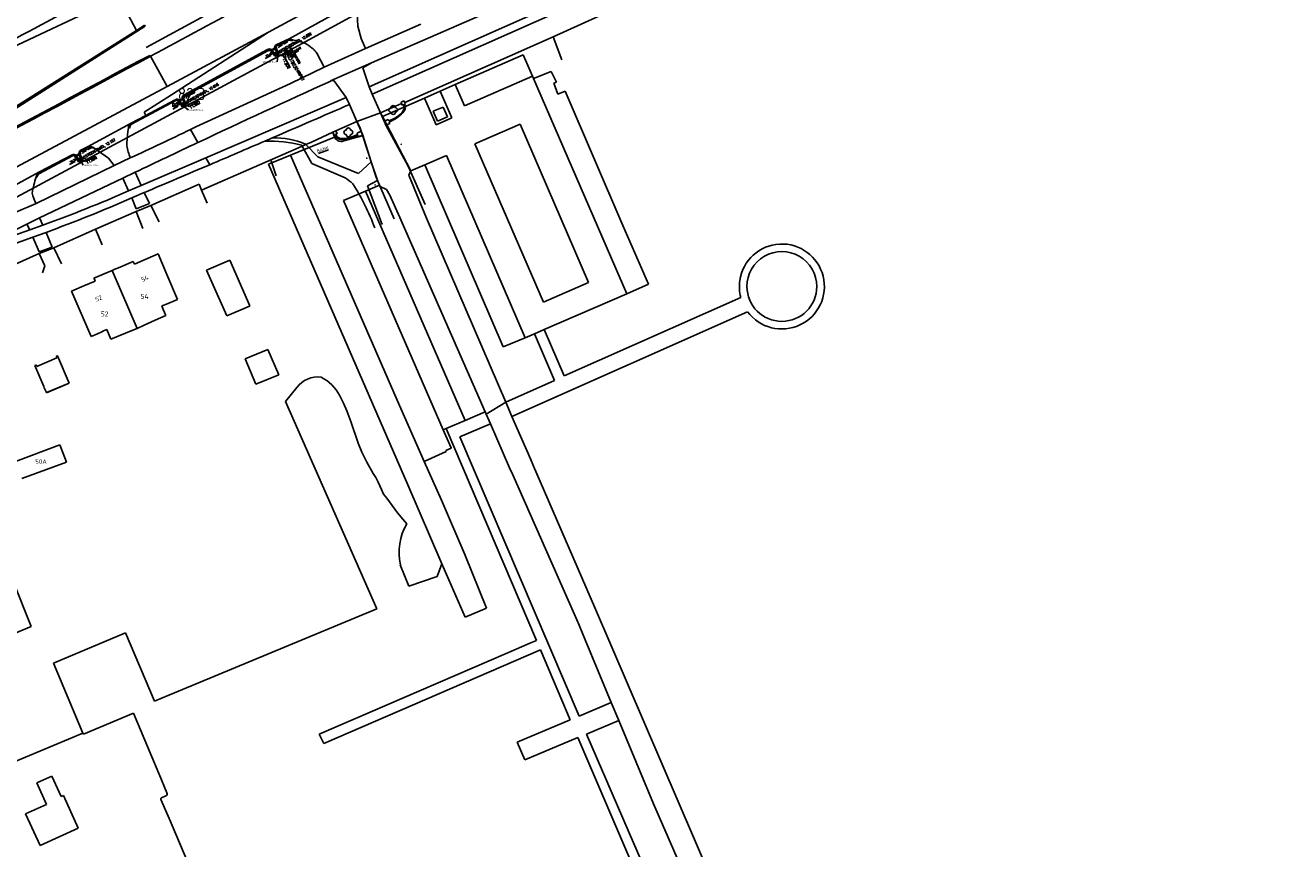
# Model space of a CAD drawing. Extents: x 145741 to 149421, y 457889 to 459999.
# Tile 31 of 84: x 147017 to 147273, y 458636 to 458803. Entities that reach past the tile are written whole.
import ezdxf
from ezdxf.enums import TextEntityAlignment as Align

# ---------------------------------------------------------------- set-up
doc = ezdxf.new("R2010")
doc.units = 0
doc.header["$LTSCALE"] = 4
doc.layers.get('0').update_dxf_attribs({"linetype": 'CONTINUOUS'})
doc.layers.add('alg_hulplijn_afstand', color=6, linetype='CONTINUOUS', plot=False)
for name, color, linetype in [('b_kal_riool__hwa_beton_300', 2, 'CONTINUOUS'), ('b_kal_riool__hwa_pvc_125', 2, 'CONTINUOUS'), ('b_kal_riool_hwa_bodemkolk_beton_250x380', 7, 'CONTINUOUS'), ('b_kal_riool_hwa_bodemput_beton_800x800', 7, 'CONTINUOUS'), ('b_rio_rwa_kolk_straat_beton @ 1', 3, 'CONTINUOUS'), ('b_rio_rwa_put_inspectie', 170, 'CONTINUOUS'), ('b_rio_txt_bob @ 1', 12, 'CONTINUOUS'), ('MC_MP_aansluit_nummer', 7, 'CONTINUOUS')]:
    doc.layers.add(name, color=color, linetype=linetype)
doc.styles.add('ISO', font='ISO')
doc.styles.add('MC', font='arial.ttf')
doc.styles.add('MUG_standaard', font='romans.shx', dxfattribs={"width": 0.85, "height": 2})
doc.styles.add('MUG_standaard_groot', font='romans.shx', dxfattribs={"width": 0.85, "height": 4})
doc.styles.get("Standard").update_dxf_attribs({"font": 'ISO'})
doc.dimstyles.new('ISO-25', dxfattribs={"dimtxt": 2.5, "dimasz": 2.5, "dimexe": 1.25, "dimexo": 0.625, "dimtad": 1, "dimtxsty": 'Standard', "dimcen": 2.5, "dimadec": 0, "dimazin": 0, "dimtfac": 1, "dimtmove": 0, "dimatfit": 3, "dimfxl": 1, "dimarcsym": 0})

# ---------------------------------------------------------------- blocks, each defined once
blk = doc.blocks.new('kilometerpaal')
at = {"color": 0}
for p, q in [((-0.44, 0.44), (0.44, -0.44)), ((-0.44, -0.44), (-0.44, 0.44)), ((0.44, 0.44), (-0.44, -0.44)), ((0.44, -0.44), (0.44, 0.44))]:
    blk.add_line(p, q, dxfattribs=at)
at = {"color": 0, "style": 'ISO'}
blk.add_attdef('KILOMETERPAAL', (0.59, 0.87), '', height=2.5, dxfattribs=at)
blk = doc.blocks.new('b_rio_rwa_kolk_straat_beton')
for p, q in [((1.2, 1.2), (-1.2, 1.2)), ((-1.2, 1.2), (-1.2, -1.2)), ((-0.9, 0.6), (0.9, 0.6)), ((0.9, 0), (-0.9, 0)), ((1.2, -1.2), (1.2, 1.2)), ((-1.2, -1.2), (1.2, -1.2)), ((-0.9, -0.6), (0.9, -0.6))]:
    blk.add_line(p, q)
at = {"style": 'MUG_standaard', "width": 0.85}
blk.add_attdef('txt', text='', height=2, dxfattribs=at).set_placement((1.8, 0), align=Align.MIDDLE_LEFT)
blk = doc.blocks.new('b_kal_riool_hwa_bodemkolk_beton_250x380')
at = {"layer": 'b_kal_riool_hwa_bodemkolk_beton_250x380', "linetype": 'ByBlock', "lineweight": -2}
for p, q in [((-0.5, -0.5), (-0.5, 0.5)), ((-0.5, 0.5), (0, 0.5)), ((0, 0.5), (0.5, 0.5)), ((0, 0), (1.38, -1.73)), ((0.5, 0.5), (0.5, -0.5)), ((0.5, -0.5), (-0.5, -0.5))]:
    blk.add_line(p, q, dxfattribs=at)
blk.add_lwpolyline([(1.38, -1.73), (5.53, -1.77)], dxfattribs=at)
at = {"layer": 'b_kal_riool_hwa_bodemkolk_beton_250x380', "linetype": 'ByBlock', "lineweight": -2, "insert": (-1.35, 2.36), "char_height": 0.8, "attachment_point": 1, "style": 'MUG_standaard_groot'}
blk.add_mtext_dynamic_manual_height_columns('beton 250*380', width=8.1296, gutter_width=6.45, heights=[1.1], dxfattribs=at)
at = {"layer": 'b_kal_riool_hwa_bodemkolk_beton_250x380', "linetype": 'ByBlock', "lineweight": -2, "style": 'MUG_standaard', "width": 0.85}
blk.add_attdef('hoogte', (1.44, -2.79), '', height=1, dxfattribs=at)
blk = doc.blocks.new('b_rio_txt_bob')
at = {"layer": 'alg_hulplijn_afstand'}
blk.add_lwpolyline([(31.4, 0), (0, 0)], dxfattribs=at)
at = {"style": 'MUG_standaard', "width": 0.85}
blk.add_attdef('hoogte', (7.5, 2.5), '', height=10, dxfattribs=at)
blk.add_attdef('txt', text='', height=10, dxfattribs=at).set_placement((15.8, -15.8), align=Align.BOTTOM_CENTER)
blk = doc.blocks.new('b_rio_rwa_put_inspectie')
for points in [[(-1, 0, -0.414214), (0, 1), (-1, 1)], [(1, 1), (0, 1, -0.414214), (1, 0)]]:
    blk.add_hatch(color=256).paths.add_polyline_path(points)
h = blk.add_hatch(color=256)
h.paths.add_polyline_path([(-1, 0), (-1, -1), (0, -1, -0.414214)])
h.paths.add_polyline_path([(1, -1), (1, 0, -0.414214), (0, -1)])
for p, q in [((-1, 1), (1, 1)), ((-1, -1), (-1, 1)), ((0.74, 0.71), (1.37, 1.41)), ((1, 1), (1, -1)), ((1, -1), (-1, -1))]:
    blk.add_line(p, q)
blk.add_lwpolyline([(1.37, 1.41), (5.37, 1.41)])
blk.add_circle((0, 0), 1)
blk.add_point((0, 0))
blk.add_text('R', height=1).set_placement((0, 0), align=Align.MIDDLE_CENTER)
at = {"style": 'MUG_standaard', "width": 0.85}
blk.add_attdef('hoogte', (1.37, 1.51), '', height=1, dxfattribs=at)
blk.add_attdef('txt', text='', height=2, dxfattribs=at).set_placement((1.5, -0.01), align=Align.MIDDLE_LEFT)
blk = doc.blocks.new('b_kal_riool_hwa_bodemput_beton_800x800')
at = {"layer": 'b_kal_riool_hwa_bodemput_beton_800x800', "linetype": 'ByBlock', "lineweight": -2}
for p, q in [((-0.5, -0.5), (-0.5, 0.5)), ((-0.5, 0.5), (0, 0.5)), ((0, 0.5), (0.5, 0.5)), ((0, 0), (1.38, -1.73)), ((0.5, 0.5), (0.5, -0.5)), ((0.5, -0.5), (-0.5, -0.5))]:
    blk.add_line(p, q, dxfattribs=at)
blk.add_lwpolyline([(1.38, -1.73), (5.53, -1.77)], dxfattribs=at)
at = {"layer": 'b_kal_riool_hwa_bodemput_beton_800x800', "linetype": 'ByBlock', "lineweight": -2, "insert": (-1.35, 2.36), "char_height": 0.8, "attachment_point": 1, "style": 'MUG_standaard_groot'}
blk.add_mtext_dynamic_manual_height_columns('beton 800*800', width=8.7755, gutter_width=2.21, heights=[1.1], dxfattribs=at)
at = {"layer": 'b_kal_riool_hwa_bodemput_beton_800x800', "linetype": 'ByBlock', "lineweight": -2, "style": 'MUG_standaard', "width": 0.85}
blk.add_attdef('hoogte', (1.44, -2.79), '', height=1, dxfattribs=at)
blk = doc.blocks.new('MC_MP_100')
at = {"color": 1}
for p, q in [((-0.1, 0), (0.1, 0)), ((0, -0.1), (0, 0.1))]:
    blk.add_line(p, q, dxfattribs=at)
blk.add_circle((0, 0), 0.5)
at = {"style": 'MC', "flags": 1}
for tag, p in [('$POINTNRA', (0.6, 2.5)), ('$POINTNR', (0.6, 1.3)), ('$DESCR', (0.6, 0.1)), ('$GROUP', (0.6, -1.1))]:
    blk.add_attdef(tag, p, '', height=1, dxfattribs=at)

msp = doc.modelspace()

# ---------------------------------------------------------------- linework, layer by layer
at = {"linetype": 'Continuous'}
for p, q in [((147066.31, 458801.18), (147097.65, 458818.27)), ((147087.13, 458794.99), (147142.19, 458819.07)), ((147086.64, 458790.13), (147143.5, 458815.42)), ((147147.39, 458815.4), (147087.3, 458788.65)), ((147012.25, 458797.02), (147036.02, 458808.26)), ((147070.47, 458799.84), (147084.93, 458807.91)), ((147138.72, 458807.03), (147123.86, 458800.3)), ((147039.66, 458801.58), (147037.9, 458804.82)), ((147084.35, 458802.45), (147084.23, 458805.02)), ((147041.41, 458802.4), (147006.01, 458779.97)), ((147041.28, 458802.6), (147039.66, 458801.58)), ((147041.28, 458802.6), (147041.41, 458802.4)), ((147085.08, 458799.95), (147084.35, 458802.45)), ((147097.12, 458802.82), (147085.91, 458797.93)), ((147004.6, 458779.45), (147039.66, 458801.58)), ((147045.84, 458790.24), (147066.31, 458801.18)), ((147066.31, 458801.18), (147046.74, 458788.57)), ((147070.41, 458799.61), (147067.92, 458798.44)), ((147070.47, 458799.84), (147068.03, 458798.74)), ((147071.09, 458799.44), (147070.41, 458799.61)), ((147071.15, 458799.68), (147070.47, 458799.84)), ((147071.15, 458799.68), (147071.09, 458799.44)), ((147072.93, 458799.23), (147071.15, 458799.68)), ((147085.91, 458797.93), (147085.08, 458799.95)), ((147123.86, 458800.3), (147093.85, 458787.01)), ((147066.13, 458797.7), (147049.26, 458788.51)), ((147066.16, 458797.45), (147049.36, 458788.29)), ((147067.67, 458796.58), (147066.93, 458797.68)), ((147067.63, 458796.34), (147066.98, 458797.32)), ((147067.57, 458798.01), (147068.17, 458796.89)), ((147068.45, 458796.84), (147067.63, 458796.34)), ((147068.17, 458796.89), (147067.67, 458796.58)), ((147068.03, 458798.74), (147067.74, 458798.57)), ((147067.78, 458798.04), (147068.45, 458796.84)), ((147077.55, 458794.15), (147076.08, 458796.99)), ((147077.55, 458794.15), (147085.91, 458797.93)), ((147040.07, 458795.36), (147042.33, 458796.49)), ((147042.33, 458796.49), (147042.42, 458796.31)), ((147042.42, 458796.31), (147042.51, 458796.35)), ((147045.84, 458790.24), (147042.51, 458796.35)), ((147078.88, 458791.34), (147087.13, 458794.99)), ((147085.39, 458794.02), (147087.13, 458794.99)), ((147104.07, 458790.61), (147117.79, 458796.64)), ((147117.79, 458796.64), (147119.69, 458792.29)), ((147070.8, 458790.8), (147077.55, 458794.15)), ((147086.64, 458790.13), (147085.39, 458794.02)), ((147105.92, 458786.34), (147119.69, 458792.29)), ((147119.89, 458791.84), (147119.69, 458792.29)), ((147119.89, 458791.84), (147123.45, 458793.24)), ((147119.89, 458791.84), (147124.04, 458782.22)), ((147123.45, 458793.24), (147124.5, 458791.12)), ((146969.75, 458749.57), (147045.84, 458790.24)), ((147051.67, 458782.07), (147070.8, 458790.8)), ((147079.53, 458791.46), (147078.88, 458791.34)), ((147082, 458787.98), (147079.53, 458791.46)), ((147087.3, 458788.65), (147086.64, 458790.13)), ((147100.99, 458789.26), (147097.84, 458787.88)), ((147100.99, 458789.26), (147104.07, 458790.61)), ((147100.99, 458789.26), (147103.36, 458783.86)), ((147104.07, 458790.61), (147105.92, 458786.34)), ((147124.5, 458791.12), (147123.98, 458790.88)), ((147123.98, 458790.88), (147124.78, 458788.66)), ((147124.78, 458788.66), (147126.27, 458789.3)), ((147126.27, 458789.3), (147137.95, 458762.11)), ((147047.59, 458787.39), (147038.67, 458782.63)), ((147046.74, 458788.57), (147041.22, 458785.01)), ((147047.35, 458787.47), (147041.56, 458784.39)), ((147047.51, 458787.55), (147047.35, 458787.47)), ((147048.88, 458786.13), (147048.18, 458787.3)), ((147048.97, 458786.41), (147048.31, 458787.49)), ((147049.73, 458786.62), (147048.88, 458786.13)), ((147048.89, 458787.8), (147049.46, 458786.67)), ((147049.46, 458786.67), (147048.97, 458786.41)), ((147049.12, 458787.83), (147049.73, 458786.62)), ((147082, 458787.98), (147053.68, 458775.84)), ((147082, 458787.98), (147082.66, 458786.59)), ((147082.66, 458786.59), (147084.18, 458783.12)), ((147088.96, 458784.89), (147087.3, 458788.65)), ((147088.96, 458784.89), (147093.23, 458786.77)), ((147097.84, 458787.88), (147089.33, 458784.15)), ((147093.69, 458787.32), (147093.11, 458787.07)), ((147093.11, 458787.07), (147093.23, 458786.77)), ((147093.85, 458787.01), (147093.69, 458787.32)), ((147100.21, 458782.48), (147097.84, 458787.88)), ((147041.56, 458784.39), (147038.56, 458782.79)), ((147041.22, 458785.01), (147041.56, 458784.39)), ((147084.18, 458783.12), (147088.96, 458784.89)), ((147089.33, 458784.15), (147088.96, 458784.89)), ((147095.07, 458773.16), (147089.33, 458784.15)), ((147099.63, 458785.22), (147101.61, 458786.07)), ((147100.48, 458783.23), (147099.63, 458785.22)), ((147102.46, 458784.08), (147100.48, 458783.23)), ((147101.61, 458786.07), (147102.46, 458784.08)), ((147029.77, 458778.06), (147038.56, 458782.79)), ((147038.01, 458781.85), (147037.88, 458781.11)), ((147038.28, 458781.84), (147038.01, 458781.85)), ((147050.58, 458781.54), (147051.67, 458782.07)), ((147052.02, 458778.89), (147050.58, 458781.54)), ((147079.9, 458781.26), (147084.18, 458783.12)), ((147084.76, 458782.02), (147084.18, 458783.12)), ((147085.3, 458780.37), (147084.76, 458782.02)), ((147103.36, 458783.86), (147100.21, 458782.48)), ((147117.16, 458782.62), (147108.01, 458778.63)), ((147131.01, 458750.59), (147117.16, 458782.62)), ((147124.04, 458782.22), (147134.76, 458757.46)), ((147037.88, 458781.11), (147037.71, 458778.84)), ((147065.61, 458779.2), (147067.1, 458779.84)), ((147070.8, 458776.38), (147079.64, 458779.99)), ((147073.88, 458778.49), (147074.98, 458778.97)), ((147079.32, 458781.01), (147074.98, 458778.97)), ((147079.32, 458781.01), (147079.9, 458781.26)), ((147079.51, 458780.33), (147079.32, 458781.01)), ((147084.71, 458780.13), (147081.84, 458779.34)), ((147085.3, 458780.37), (147084.71, 458780.13)), ((147085.3, 458780.37), (147088.09, 458771.87)), ((147026.65, 458776.4), (147019.92, 458772.88)), ((147028.07, 458776.33), (147028.51, 458775.45)), ((147028.72, 458775.42), (147028.21, 458776.65)), ((147028.34, 458777.04), (147029.86, 458777.88)), ((147029.77, 458778.06), (147028.42, 458777.34)), ((147030.75, 458777.75), (147030.81, 458777.97)), ((147033.98, 458775.71), (147030.81, 458777.97)), ((147037.71, 458778.84), (147037.72, 458778.25)), ((147052.76, 458769.3), (147072.99, 458778.11)), ((147066.29, 458774.54), (147070.8, 458776.38)), ((147070.8, 458776.38), (147092.31, 458726.84)), ((147072.99, 458778.11), (147073.14, 458778.17)), ((147073.14, 458778.17), (147073.05, 458778.35)), ((147073.14, 458778.17), (147073.88, 458778.49)), ((147073.78, 458778.59), (147073.88, 458778.49)), ((147108.01, 458778.63), (147121.88, 458746.61)), ((147019.37, 458766.56), (147035.13, 458774.24)), ((147020.05, 458772.66), (147026.73, 458776.21)), ((147027.33, 458776.13), (147027.46, 458775.97)), ((147028.11, 458775.22), (147027.46, 458776.29)), ((147027.46, 458775.97), (147027.96, 458774.95)), ((147027.96, 458774.95), (147028.72, 458775.42)), ((147028.51, 458775.45), (147028.11, 458775.22)), ((147035.13, 458774.24), (147033.98, 458775.71)), ((147035.13, 458774.24), (147038.4, 458775.78)), ((147053.68, 458775.84), (147040.58, 458770.22)), ((147054.45, 458774.41), (147053.68, 458775.84)), ((147094.45, 458709.72), (147066.29, 458774.54)), ((147095.07, 458773.16), (147097.91, 458774.37)), ((147102.32, 458776.25), (147097.91, 458774.37)), ((147113.76, 458737.57), (147097.91, 458774.37)), ((147118.2, 458739.44), (147102.32, 458776.25)), ((147011.18, 458768.14), (147019.92, 458772.88)), ((147019.38, 458771.98), (147019.55, 458771.93)), ((147020.04, 458763.68), (147036.91, 458771.71)), ((147036.91, 458771.71), (147039.38, 458772.88)), ((147036.91, 458771.71), (147038.05, 458769.13)), ((147040.58, 458770.22), (147039.38, 458772.88)), ((147088.09, 458771.87), (147088.77, 458770.27)), ((147094.65, 458772.28), (147095.07, 458773.16)), ((147098.25, 458763.6), (147094.65, 458772.28)), ((147038.05, 458769.13), (147040.58, 458770.22)), ((147041.23, 458768.8), (147038.69, 458767.71)), ((147041.23, 458768.8), (147042.29, 458766.59)), ((147042.55, 458766.16), (147052.3, 458770.48)), ((147052.3, 458770.48), (147052.76, 458769.3)), ((147081.51, 458767.17), (147085.93, 458769.06)), ((147088.77, 458770.27), (147085.93, 458769.06)), ((147106.03, 458722.71), (147085.93, 458769.06)), ((147088.88, 458769.98), (147088.77, 458770.27)), ((147090.18, 458769.41), (147088.88, 458769.98)), ((147090.85, 458768.26), (147090.18, 458769.41)), ((147015.26, 458764.83), (147019.37, 458766.56)), ((147039.58, 458765.52), (147038.69, 458767.71)), ((147042.29, 458766.59), (147039.58, 458765.52)), ((147039.61, 458764.96), (147042.55, 458766.16)), ((147101.64, 458720.84), (147081.51, 458767.17)), ((147092.88, 458763.76), (147090.85, 458768.26)), ((147017.49, 458762.41), (147020.04, 458763.68)), ((147020.7, 458762.22), (147020.04, 458763.68)), ((147031.36, 458761.39), (147039.61, 458764.96)), ((147110.09, 458724.44), (147092.88, 458763.76)), ((147114.27, 458726.4), (147098.25, 458763.6)), ((147017.49, 458762.41), (147008.01, 458757.66)), ((147008.01, 458757.66), (147018.06, 458761.25)), ((147017.49, 458762.41), (147018.06, 458761.25)), ((147018.06, 458761.25), (147020.7, 458762.22)), ((147022.93, 458757.64), (147031.36, 458761.39)), ((147137.95, 458762.11), (147143.1, 458750.25)), ((147018.71, 458759.79), (147007.87, 458755.82)), ((147021.37, 458760.74), (147018.71, 458759.79)), ((147018.71, 458759.79), (147020, 458756.8)), ((147022.62, 458757.76), (147021.37, 458760.74)), ((147019.98, 458756.46), (147010.62, 458752.32)), ((147019.98, 458756.46), (147022.93, 458757.64)), ((147020, 458756.8), (147022.62, 458757.76)), ((147044, 458756.37), (147039.24, 458754.32)), ((147045.77, 458752.25), (147044, 458756.37)), ((147134.76, 458757.46), (147138.7, 458748.33)), ((147036.03, 458753.6), (147035.27, 458753.27)), ((147039, 458754.87), (147036.03, 458753.6)), ((147039.24, 458754.32), (147039, 458754.87)), ((147053.8, 458753.07), (147058.48, 458755.13)), ((147058.48, 458755.13), (147062.56, 458745.88)), ((147028.99, 458749.92), (147031.28, 458750.9)), ((147031.04, 458751.46), (147034.73, 458753.04)), ((147031.13, 458751.25), (147031.04, 458751.46)), ((147031.28, 458750.9), (147031.13, 458751.25)), ((147035.27, 458753.27), (147034.73, 458753.04)), ((147039.76, 458741.32), (147034.73, 458753.04)), ((147047.95, 458747.17), (147045.77, 458752.25)), ((147054.9, 458750.7), (147053.8, 458753.07)), ((147026.53, 458748.86), (147028.99, 458749.92)), ((147030.48, 458739.66), (147026.53, 458748.86)), ((147057.87, 458743.85), (147054.9, 458750.7)), ((147121.88, 458746.61), (147131.01, 458750.59)), ((147122.02, 458741.09), (147138.7, 458748.33)), ((147143.1, 458750.25), (147138.7, 458748.33)), ((147044.74, 458745.86), (147044.98, 458745.96)), ((147045.05, 458745.15), (147044.74, 458745.86)), ((147044.98, 458745.96), (147045.73, 458746.25)), ((147045.73, 458746.25), (147047.95, 458747.17)), ((147062.45, 458745.84), (147057.87, 458743.85)), ((147062.56, 458745.88), (147062.45, 458745.84)), ((147161.76, 458747.6), (147126.08, 458731.71)), ((147043.42, 458742.98), (147045.58, 458743.91)), ((147045.58, 458743.91), (147045.05, 458745.15)), ((147115.52, 458723.49), (147163.14, 458744.71)), ((147032.66, 458740.64), (147031.74, 458740.21)), ((147032.98, 458740.82), (147032.66, 458740.64)), ((147033.63, 458741.09), (147032.98, 458740.82)), ((147034.47, 458739.12), (147033.63, 458741.09)), ((147038.88, 458740.98), (147034.47, 458739.12)), ((147039.76, 458741.32), (147038.88, 458740.98)), ((147039.76, 458741.32), (147041.2, 458741.99)), ((147041.2, 458741.99), (147043.42, 458742.98)), ((147122.02, 458741.09), (147120.07, 458740.23)), ((147126.08, 458731.71), (147122.02, 458741.09)), ((147031.74, 458740.21), (147030.48, 458739.66)), ((147118.2, 458739.44), (147113.76, 458737.57)), ((147120.07, 458740.23), (147118.2, 458739.44)), ((147124.1, 458730.79), (147120.07, 458740.23)), ((147023.39, 458735.68), (147023.61, 458735.77)), ((147023.53, 458735.35), (147023.39, 458735.68)), ((147023.61, 458735.77), (147023.67, 458735.8)), ((147023.67, 458735.8), (147026.04, 458730.28)), ((147061.59, 458735.21), (147066.2, 458737.06)), ((147066.2, 458737.06), (147068.44, 458731.93)), ((147019.09, 458733.83), (147019.3, 458733.92)), ((147020.91, 458729.58), (147019.09, 458733.83)), ((147019.3, 458733.92), (147019.37, 458733.95)), ((147019.37, 458733.95), (147019.5, 458733.65)), ((147019.5, 458733.65), (147023.53, 458735.35)), ((147063.74, 458730.03), (147061.59, 458735.21)), ((147068.44, 458731.93), (147063.74, 458730.03)), ((147114.27, 458726.4), (147124.1, 458730.79)), ((147021.02, 458729.32), (147020.91, 458729.58)), ((147021.44, 458728.34), (147021.02, 458729.32)), ((147026.04, 458730.28), (147021.44, 458728.34)), ((147069.73, 458726.52), (147072.04, 458729.4)), ((147080.7, 458727.81), (147081.5, 458726.24)), ((147088.18, 458684.65), (147069.73, 458726.52)), ((147081.5, 458726.24), (147082.16, 458724.67)), ((147092.31, 458726.84), (147097.8, 458714.43)), ((147114.27, 458726.4), (147110.3, 458723.97)), ((147114.27, 458726.4), (147115.52, 458723.49)), ((147082.16, 458724.67), (147082.97, 458722.52)), ((147106.03, 458722.71), (147102.24, 458721.09)), ((147110.09, 458724.44), (147106.03, 458722.71)), ((147110.3, 458723.97), (147110.09, 458724.44)), ((147110.3, 458723.97), (147111.15, 458722.03)), ((147115.52, 458723.49), (147119.24, 458714.93)), ((147082.97, 458722.52), (147084.41, 458718.15)), ((147102.24, 458721.09), (147101.64, 458720.84)), ((147101.64, 458720.84), (147103.21, 458717.22)), ((147102.24, 458721.09), (147120.51, 458678.26)), ((147111.15, 458722.03), (147105, 458719.43)), ((147111.15, 458722.03), (147115.04, 458713.14)), ((147015.18, 458714.4), (147024.17, 458717.82)), ((147024.17, 458717.82), (147025.53, 458714.28)), ((147084.41, 458718.15), (147085.17, 458716.28)), ((147105, 458719.43), (147129.08, 458662.95)), ((147085.17, 458716.28), (147086.18, 458714.28)), ((147097.8, 458714.43), (147102.25, 458716.42)), ((147103.25, 458717.13), (147102.15, 458716.63)), ((147102.15, 458716.63), (147102.25, 458716.42)), ((147103.21, 458717.22), (147103.25, 458717.13)), ((147025.53, 458714.28), (147016.51, 458711)), ((147086.18, 458714.28), (147087.49, 458711.98)), ((147101.26, 458706.6), (147097.8, 458714.43)), ((147115.04, 458713.14), (147115.68, 458711.7)), ((147119.24, 458714.93), (147119.87, 458713.48)), ((147119.87, 458713.48), (147121.23, 458710.35)), ((147087.49, 458711.98), (147087.99, 458711.16)), ((147087.99, 458711.16), (147088.5, 458710.24)), ((147088.5, 458710.24), (147089.18, 458708.76)), ((147115.68, 458711.7), (147128.18, 458683.5)), ((147132.23, 458685.05), (147121.23, 458710.35)), ((147089.18, 458708.76), (147089.56, 458707.84)), ((147089.56, 458707.84), (147090.21, 458707.02)), ((147101.38, 458693.77), (147094.45, 458709.72)), ((147090.21, 458707.02), (147091.29, 458705.55)), ((147091.29, 458705.55), (147092.37, 458704.05)), ((147105.99, 458695.63), (147101.26, 458706.6)), ((147092.37, 458704.05), (147093.5, 458702.78)), ((147093.5, 458702.78), (147094.26, 458701.81)), ((147110.37, 458684.81), (147105.99, 458695.63)), ((147092.96, 458693.53), (147094.71, 458689.2)), ((147100.38, 458691.17), (147101.38, 458693.77)), ((147101.38, 458693.77), (147106.07, 458682.98)), ((147014.78, 458690.04), (147018.38, 458681.07)), ((147094.71, 458689.2), (147100.38, 458691.17)), ((147044.55, 458666.49), (147088.18, 458684.65)), ((147106.07, 458682.98), (147110.37, 458684.81)), ((147159.17, 458622.34), (147132.23, 458685.05)), ((147128.18, 458683.5), (147129.08, 458681.35)), ((147018.38, 458681.07), (146995.54, 458671.62)), ((147022.86, 458673.64), (147037.42, 458679.78)), ((147037.42, 458679.78), (147043.26, 458665.95)), ((147129.08, 458681.35), (147130.31, 458678.39)), ((147114.37, 458675.6), (147119.5, 458677.81)), ((147120.51, 458678.26), (147119.5, 458677.81)), ((147130.31, 458678.39), (147135.59, 458665.68)), ((147076.53, 458659.28), (147114.37, 458675.6)), ((147121.3, 458676.37), (147077.52, 458657.42)), ((147127.31, 458662.21), (147121.3, 458676.37)), ((147028.82, 458659.51), (147022.86, 458673.64)), ((147043.26, 458665.95), (147044.55, 458666.49)), ((147129.08, 458662.95), (147135.59, 458665.68)), ((147135.59, 458665.68), (147137.09, 458662.07)), ((147028.91, 458659.31), (147039.01, 458663.57)), ((147039.01, 458663.57), (147044.17, 458651.33)), ((147116.6, 458657.71), (147127.31, 458662.21)), ((147137.09, 458662.07), (147130.6, 458659.34)), ((147137.09, 458662.07), (147144.1, 458645.21)), ((147028.82, 458659.51), (147004.48, 458649.32)), ((147028.82, 458659.51), (147028.91, 458659.31)), ((147077.52, 458657.42), (147076.53, 458659.28)), ((147130.6, 458659.34), (147143.75, 458628.91)), ((147118.11, 458654.1), (147116.6, 458657.71)), ((147128.83, 458658.6), (147118.11, 458654.1)), ((147141.9, 458628.1), (147128.83, 458658.6)), ((147044.17, 458651.33), (147044.22, 458651.22)), ((147044.22, 458651.22), (147045.8, 458647.45)), ((147019.48, 458649.44), (147022.55, 458650.84)), ((147021.46, 458645.1), (147019.48, 458649.44)), ((147022.55, 458650.84), (147024.43, 458646.72)), ((147024.43, 458646.72), (147024.87, 458646.92)), ((147024.87, 458646.92), (147027.89, 458640.3)), ((147046.23, 458642.26), (147044.63, 458645.95)), ((147044.73, 458646.46), (147045.57, 458646.82)), ((147017.24, 458643.18), (147021.46, 458645.1)), ((147144.1, 458645.21), (147150.05, 458631.63)), ((147020.16, 458636.77), (147017.24, 458643.18)), ((147046.3, 458642.1), (147046.23, 458642.26)), ((147051.48, 458629.99), (147046.3, 458642.1)), ((147027.89, 458640.3), (147020.16, 458636.77))]:
    msp.add_line(p, q, dxfattribs=at)
for p, q in [((147041.6, 458798.08), (147062.83, 458809.69)), ((147123.86, 458800.3), (147125.6, 458795.6)), ((147093.23, 458786.77), (147093.35, 458786.48)), ((147093.35, 458786.48), (147093.63, 458786.6)), ((147093.63, 458786.6), (147093.76, 458786)), ((147093.83, 458786.69), (147093.98, 458786.76)), ((147093.98, 458785.98), (147093.83, 458786.69)), ((147093.98, 458786.76), (147093.85, 458787.01)), ((147089.7, 458783.22), (147088.96, 458784.89)), ((147093.49, 458784.89), (147093.87, 458785.52)), ((147093.76, 458786), (147093.69, 458785.61)), ((147093.87, 458785.52), (147093.98, 458785.98)), ((147084.18, 458783.12), (147085.03, 458781.17)), ((147090.49, 458783.57), (147089.7, 458783.22)), ((147090.02, 458782.43), (147089.7, 458783.22)), ((147090.02, 458782.43), (147090.83, 458782.77)), ((147094.52, 458774.13), (147090.02, 458782.43)), ((147090.66, 458783.27), (147090.49, 458783.57)), ((147091.43, 458783.6), (147090.66, 458783.27)), ((147090.83, 458782.77), (147090.71, 458783.07)), ((147079.32, 458781.01), (147079.58, 458780.38)), ((147079.58, 458780.38), (147079.67, 458780.47)), ((147079.67, 458780.47), (147080.04, 458779.93)), ((147079.87, 458780.56), (147080.17, 458780.69)), ((147080.21, 458780.08), (147079.87, 458780.56)), ((147080.17, 458780.69), (147079.9, 458781.26)), ((147084.33, 458780.51), (147083.56, 458780.16)), ((147083.65, 458779.96), (147084.46, 458780.34)), ((147085.03, 458781.17), (147084.25, 458780.82)), ((147084.25, 458780.82), (147084.33, 458780.51)), ((147084.46, 458780.34), (147084.61, 458780.03)), ((147084.61, 458780.03), (147085.1, 458780.25)), ((147085.03, 458781.17), (147085.39, 458780.38)), ((147085.1, 458780.25), (147085.39, 458780.38)), ((147085.39, 458780.38), (147087.05, 458775.02)), ((147075.06, 458774.63), (147073.14, 458778.17)), ((147073.88, 458778.49), (147076.32, 458776)), ((147078.47, 458777.43), (147076.4, 458776.7)), ((147066.85, 458775.21), (147067.85, 458772.18)), ((147081.81, 458771.74), (147075.06, 458774.63)), ((147076.32, 458776), (147084.54, 458772.63)), ((147084.54, 458772.63), (147087.05, 458775.02)), ((147087.05, 458775.02), (147088.36, 458771.25)), ((147098.01, 458766.39), (147094.52, 458774.13)), ((147088.36, 458771.25), (147086.32, 458770.12)), ((147088.36, 458771.25), (147091.71, 458763.48)), ((147052.76, 458769.3), (147053.93, 458766.67)), ((147086.32, 458770.12), (147089.26, 458762.35)), ((147042.55, 458766.16), (147044.26, 458762.85)), ((147040.96, 458761.55), (147039.61, 458764.96)), ((147032.71, 458758.23), (147031.36, 458761.39)), ((147021.15, 458753.98), (147019.98, 458756.46)), ((147022.93, 458757.64), (147024.47, 458754.35)), ((147044, 458756.37), (147039.24, 458754.32)), ((147045.77, 458752.25), (147044, 458756.37)), ((147020.67, 458752.56), (147021.15, 458753.98)), ((147036.03, 458753.6), (147035.27, 458753.27)), ((147039, 458754.87), (147036.03, 458753.6)), ((147039.24, 458754.32), (147039, 458754.87)), ((147058.48, 458755.13), (147053.8, 458753.07)), ((147062.56, 458745.88), (147058.48, 458755.13)), ((147031.28, 458750.9), (147028.99, 458749.92)), ((147034.73, 458753.04), (147031.04, 458751.46)), ((147031.04, 458751.46), (147031.13, 458751.25)), ((147031.13, 458751.25), (147031.28, 458750.9)), ((147035.27, 458753.27), (147034.73, 458753.04)), ((147039.76, 458741.32), (147034.73, 458753.04)), ((147047.95, 458747.17), (147045.77, 458752.25)), ((147053.8, 458753.07), (147054.9, 458750.7)), ((147028.99, 458749.92), (147026.53, 458748.86)), ((147026.53, 458748.86), (147030.48, 458739.66)), ((147054.9, 458750.7), (147057.87, 458743.85)), ((147044.74, 458745.86), (147044.98, 458745.96)), ((147045.05, 458745.15), (147044.74, 458745.86)), ((147044.98, 458745.96), (147045.73, 458746.25)), ((147045.73, 458746.25), (147047.95, 458747.17)), ((147057.87, 458743.85), (147062.45, 458745.84)), ((147062.45, 458745.84), (147062.56, 458745.88)), ((147043.42, 458742.98), (147045.58, 458743.91)), ((147045.58, 458743.91), (147045.05, 458745.15)), ((147031.74, 458740.21), (147032.66, 458740.64)), ((147032.66, 458740.64), (147032.98, 458740.82)), ((147032.98, 458740.82), (147033.63, 458741.09)), ((147033.63, 458741.09), (147034.47, 458739.12)), ((147034.47, 458739.12), (147038.88, 458740.98)), ((147038.88, 458740.98), (147039.76, 458741.32)), ((147039.76, 458741.32), (147041.2, 458741.99)), ((147041.2, 458741.99), (147043.42, 458742.98)), ((147030.48, 458739.66), (147031.74, 458740.21)), ((147023.39, 458735.68), (147023.61, 458735.77)), ((147023.53, 458735.35), (147023.39, 458735.68)), ((147023.61, 458735.77), (147023.67, 458735.8)), ((147023.67, 458735.8), (147026.04, 458730.28)), ((147019.09, 458733.83), (147019.3, 458733.92)), ((147020.91, 458729.58), (147019.09, 458733.83)), ((147019.3, 458733.92), (147019.37, 458733.95)), ((147019.37, 458733.95), (147019.49, 458733.68)), ((147019.49, 458733.68), (147019.5, 458733.65)), ((147019.5, 458733.65), (147023.53, 458735.35)), ((147021.02, 458729.32), (147020.91, 458729.58)), ((147021.44, 458728.34), (147021.02, 458729.32)), ((147021.45, 458728.31), (147021.44, 458728.34)), ((147026.04, 458730.28), (147021.45, 458728.31))]:
    msp.add_line(p, q)
for centre in [(147093.14, 458778.54), (147086.18, 458775.72), (147087.87, 458770.32)]:
    msp.add_circle(centre, 0.03, dxfattribs=at)
for centre, radius, start, end in [((144562.81, 463426.2), 5252.08, 298.17305, 298.66843), ((144707.67, 463144.04), 4918.94, 297.68001, 298.23607), ((147066.51, 458797.1), 0.716, 54.0726, 122.6624), ((147066.49, 458796.86), 0.67, 42.5908, 119.4353), ((147068.21, 458798.12), 0.651, 136.0163, 189.3458), ((147068.2, 458798.11), 0.424, 130.1313, 189.4595), ((147070.59, 458791.85), 7.75, 66.3734, 72.3824), ((147072.57, 458796.36), 2.83, 56.5697, 66.5445), ((147064.02, 458783.36), 18.38, 54.6698, 56.648), ((147063.32, 458782.4), 19.56, 52.721, 54.6295), ((147073.42, 458795.67), 2.89, 42.6402, 52.7671), ((147069.87, 458792.36), 7.74, 36.6615, 42.8442), ((144237.94, 464000.43), 5911.68, 297.486691, 298.320114), ((144518.99, 463475.83), 5316.27, 297.41169, 298.30862), ((147997.17, 456774.15), 2216.37, 114.47646, 115.24194), ((147047.87, 458786.95), 0.705, 50.9095, 120.7069), ((147047.82, 458786.91), 0.534, 46.5487, 115.3383), ((147049.51, 458787.93), 0.64, 113.3399, 191.6911), ((147049.57, 458787.89), 0.453, 117.0848, 188.2288), ((145461.24, 462504.94), 4056.49, 293.32044, 293.56008), ((147091.08, 458785.48), 0.45, 91.0912, 268.9013), ((147091.52, 458785.93), 0.45, 1.0233, 178.9632), ((147091.52, 458785.04), 0.45, 180.4729, 359.5406), ((147091.96, 458785.48), 0.45, 271.6625, 88.3448), ((147039.2, 458781.78), 1.2, 122.3501, 176.9414), ((147039.43, 458781.75), 1.16, 130.9772, 175.9507), ((146738.79, 459425.58), 715.54, 294.75304, 295.83167), ((147082.47, 458781.4), 0.45, 1.0233, 178.9632), ((148004.31, 456759.26), 2232.88, 115.24472, 115.60381), ((145434.13, 462568.32), 4125.43, 293.12669, 293.29528), ((147066.36, 458752.73), 26.48, 75.3684, 91.6233), ((147067.55, 458763.67), 16.17, 67.313, 91.5936), ((147081.02, 458780.7), 1.55, 193.5532, 207.2328), ((147081.04, 458780.71), 1.58, 207.0874, 300.1645), ((147082.02, 458780.96), 0.45, 91.0912, 268.9013), ((147082.47, 458780.51), 0.45, 180.4729, 359.5406), ((147082.9, 458780.96), 0.45, 271.6625, 88.3448), ((147026.97, 458775.74), 0.739, 48.1454, 115.5944), ((147028.75, 458776.65), 0.756, 159.3106, 205.8684), ((147028.74, 458776.66), 0.753, 115.3681, 159.3739), ((147028.7, 458776.7), 0.494, 137.3938, 186.7892), ((147030.19, 458776.87), 1.25, 60.4681, 109.3629), ((147030.19, 458776.96), 0.976, 54.3953, 109.3984), ((147048.07, 458779.76), 10.46, 188.3037, 202.3441), ((147026.96, 458775.68), 0.58, 50.5599, 113.2336), ((145157.87, 463220.01), 4833.25, 292.93382, 293.10413), ((147036.69, 458766.07), 18.29, 161.1433, 171.9172), ((147020.76, 458771.76), 1.39, 126.8336, 170.8237), ((147020.99, 458771.49), 1.51, 129.0348, 163.0074), ((147024.33, 458769.62), 5.83, 189.5929, 211.6216), ((146937.2, 458996.91), 249.11, 289.5846, 293.8792), ((146925.44, 459024.45), 280.61, 289.9901, 293.8031), ((147170.06, 458749.8), 8.59, 216.3416, 171.7224), ((147170.06, 458749.8), 7.05, 359.9959, 180.0041), ((147170.08, 458749.8), 8.61, 171.752, 194.8089), ((147170.06, 458749.8), 7.05, 180.0041, 359.9959), ((147076.37, 458726.06), 5.47, 83.8568, 142.318), ((147072.62, 458723.36), 9.22, 28.8715, 61.9615), ((147104.19, 458696.01), 11.5, 149.7531, 192.4844), ((147044.97, 458646.15), 0.391, 128.6341, 210.1128), ((147045.36, 458647.25), 0.485, 296.7318, 24.8404)]:
    msp.add_arc(centre, radius, start, end, dxfattribs=at)
for centre, radius, start, end in [((147087.78, 458790.54), 8.02, 291.4236, 315.3253), ((147087.38, 458791.33), 8.73, 297.6368, 310.3675), ((147091.21, 458786.66), 2.69, 312.6836, 337.1181), ((147081.21, 458781.27), 1.78, 229.0343, 268.686), ((147081.21, 458781.27), 1.56, 229.9734, 268.6542), ((147081.22, 458786.06), 6.35, 269.5496, 291.6579), ((147081.22, 458786.08), 6.59, 269.5456, 291.6603), ((147076.17, 458762.58), 10.75, 47.84, 58.3621), ((147040.88, 458743.88), 50.18, 20.7761, 32.1163)]:
    msp.add_arc(centre, radius, start, end)
at = {"layer": 'b_kal_riool__hwa_beton_300'}
msp.add_polyline3d([(146263.8, 458413.2, 10.69), (146377.27, 458469.6, 11.22), (146453.07, 458504.94, 11.36), (146522.21, 458535.66, 11.9), (146591.62, 458566.52, 11.77), (146606.92, 458573.31, 11.98), (146612.21, 458578.66, 11.99), (146675.47, 458606.95, 12.18), (146684.52, 458607.96, 12.18), (146729.95, 458628.23, 12.09), (146799.07, 458659.88, 12.18), (146868.82, 458693.21, 12.53), (146935.45, 458726.14, 12.79), (147002.77, 458761.14, 13.01), (147070.05, 458797.25, 13), (147135.14, 458832.84, 12.87), (147192.4, 458865.69, 13.35), (147272.88, 458913.08, 13.57)], dxfattribs=at)
msp.add_point((147070.05, 458797.25, 13), dxfattribs=at)
at = {"layer": 'b_kal_riool__hwa_pvc_125'}
for points in [[(147068.03, 458796.69, 13.04), (147068.23, 458796.27, 13)], [(147049.22, 458786.41, 12.93), (147049.37, 458786.15, 13)], [(147028.37, 458775.24, 12.9), (147028.51, 458774.95, 13.01)]]:
    msp.add_polyline3d(points, dxfattribs=at)
for p in [(147068.03, 458796.69, 13.04), (147068.23, 458796.27, 13), (147049.22, 458786.41, 12.93), (147049.37, 458786.15, 13), (147028.37, 458775.24, 12.9), (147028.51, 458774.95, 13.01)]:
    msp.add_point(p, dxfattribs=at)

# ---------------------------------------------------------------- block references
msp.add_blockref('kilometerpaal', (147047.4, 458786.59)).add_auto_attribs({'KILOMETERPAAL': '82,3'})
at = {"layer": 'b_kal_riool_hwa_bodemkolk_beton_250x380', "xscale": 0.55, "yscale": 0.55, "zscale": 0.55, "rotation": 29.99999999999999}
for p, values in [((147067.86, 458796.86, 12.01), {'hoogte': '12.013'}), ((147049.13, 458786.63, 11.99), {'hoogte': '11.992'}), ((147028.25, 458775.5, 11.97), {'hoogte': '11.969'})]:
    msp.add_blockref('b_kal_riool_hwa_bodemkolk_beton_250x380', p, dxfattribs=at).add_auto_attribs(values)
at = {"layer": 'b_kal_riool_hwa_bodemput_beton_800x800', "xscale": 0.55, "yscale": 0.55, "zscale": 0.55, "rotation": 300.0000000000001}
msp.add_blockref('b_kal_riool_hwa_bodemput_beton_800x800', (147070.04, 458797.22, 11.83), dxfattribs=at).add_auto_attribs({'hoogte': '11.832'})
at = {"layer": 'b_rio_rwa_kolk_straat_beton @ 1', "xscale": 0.25, "yscale": 0.25, "zscale": 0.25, "rotation": 30}
for p, values in [((147067.9, 458796.87, 12.89), {'txt': 'N23782322RK02, 12.889'}), ((147049.12, 458786.64, 12.82), {'txt': 'N23782301RK01, 12.818'}), ((147028.25, 458775.45, 12.76), {'txt': 'N23782267RK03, 12.757'})]:
    msp.add_blockref('b_rio_rwa_kolk_straat_beton', p, dxfattribs=at).add_auto_attribs(values)
at = {"layer": 'b_rio_rwa_put_inspectie', "xscale": 0.3, "yscale": 0.3, "zscale": 0.3, "rotation": 300.0000000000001}
msp.add_blockref('b_rio_rwa_put_inspectie', (147069.99, 458797.23, 12.95), dxfattribs=at).add_auto_attribs({'hoogte': '12.947', 'txt': 'N23782324RIP01'})
at = {"layer": 'b_rio_txt_bob @ 1'}
ref = msp.add_blockref('b_rio_txt_bob', (147065.68, 458795.86, 12.4), dxfattribs=dict(at, xscale=0.04, yscale=0.04, zscale=0.04, rotation=30))
ref.add_attrib('hoogte', '12.400', (147065.89, 458796.1, 12.4), dxfattribs={"layer": '0', "height": 0.4, "rotation": 30, "style": 'MUG_standaard', "width": 0.85})
ref = msp.add_blockref('b_rio_txt_bob', (147071.29, 458796.82, 11.95), dxfattribs=dict(at, xscale=0.04, yscale=0.04, zscale=0.04, rotation=30))
ref.add_attrib('hoogte', '11.947', (147071.5, 458797.06, 11.95), dxfattribs={"layer": '0', "height": 0.4, "rotation": 30, "style": 'MUG_standaard', "width": 0.85})
ref = msp.add_blockref('b_rio_txt_bob', (147046.97, 458785.63, 12.49), dxfattribs=dict(at, xscale=0.04, yscale=0.04, zscale=0.04, rotation=30))
ref.add_attrib('hoogte', '12.487', (147047.18, 458785.87, 12.49), dxfattribs={"layer": '0', "height": 0.4, "rotation": 30, "style": 'MUG_standaard', "width": 0.85})
ref = msp.add_blockref('b_rio_txt_bob', (147026.14, 458774.46, 12.36), dxfattribs=dict(at, xscale=0.04, yscale=0.04, zscale=0.04, rotation=30))
ref.add_attrib('hoogte', '12.357', (147026.34, 458774.7, 12.36), dxfattribs={"layer": '0', "height": 0.4, "rotation": 30, "style": 'MUG_standaard', "width": 0.85})
at = {"layer": 'MC_MP_aansluit_nummer', "xscale": 0.1, "yscale": 0.1, "zscale": 0.1}
for p in [(147068.23, 458796.27, 13), (147049.37, 458786.15, 13), (147028.51, 458774.95, 13.01)]:
    msp.add_blockref('MC_MP_100', p, dxfattribs=at)

# ---------------------------------------------------------------- texts
at = {"style": 'ISO'}
for s, p in [('54', (147041.34, 458751.41)), ('52', (147032.01, 458747.4))]:
    msp.add_text(s, height=0.9, rotation=23.2, dxfattribs=at).set_placement(p, align=Align.MIDDLE_CENTER)
for s, p in [('54', (147040.45, 458747.28)), ('52', (147032.42, 458743.75))]:
    msp.add_text(s, height=1).set_placement(p)
msp.add_text('50A', height=0.9, dxfattribs=at).set_placement((147020.36, 458714.41), align=Align.MIDDLE_CENTER)
at = {"linetype": 'Continuous', "style": 'ISO'}
msp.add_attdef('BANK', text='bank', height=0.65, rotation=19.2143, dxfattribs=at).set_placement((147077.27, 458777.54), align=Align.MIDDLE_CENTER)
at = {"layer": 'MC_MP_aansluit_nummer', "char_height": 0.25, "style": 'MC'}
for s, insert, attachment_point in [('N23782322RK02.A', (147068.05, 458795.2, 13.08), 6), ('N23782301RK01.A', (147050.11, 458785.48, 13.11), 4), ('N23782267RK03.A', (147028.94, 458774.3, 12.98), 4)]:
    msp.add_mtext(s, dxfattribs=dict(at, insert=insert, attachment_point=attachment_point))

# ---------------------------------------------------------------- leaders
at = {"layer": 'MC_MP_aansluit_nummer', "annotation_type": 0, "has_hookline": 1, "text_width": 2.98}
for points, hookline_direction in [([(147068.23, 458796.27, 13.08), (147068.1, 458795.2, 13.08)], 1), ([(147049.37, 458786.15, 13.11), (147050.06, 458785.48, 13.11)], 0), ([(147028.51, 458774.95, 12.98), (147028.89, 458774.3, 12.98)], 0)]:
    msp.add_leader(points, dimstyle='ISO-25', override={"dimtxt": 0.1, "dimasz": 0, "dimgap": 0.05, "dimtad": 0, "dimtxsty": 'MC'}, dxfattribs=dict(at, hookline_direction=hookline_direction))

doc.saveas('drawing.dxf')
